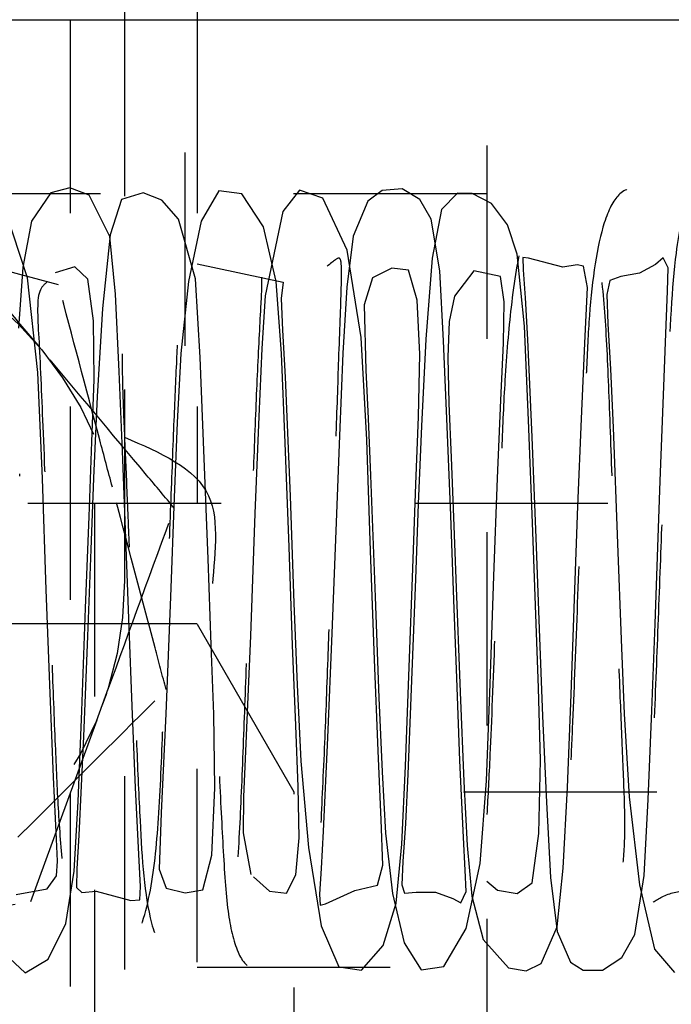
# Model space of a CAD drawing. Header units: inches. Extents: x 1772 to 2706, y -534 to -52.
# Tile 86 of 256: x 1939.442 to 1939.779, y -521.186 to -520.676. Entities that reach past the tile are written whole.
import ezdxf

# ---------------------------------------------------------------- set-up
doc = ezdxf.new("R2010")
doc.units = ezdxf.units.IN
doc.header["$LTSCALE"] = 0.5
doc.header["$MEASUREMENT"] = 0
doc.linetypes.add('HIDDEN', pattern=[0.225, 0.15, -0.075])
doc.layers.add('SID-M-H', color=4, linetype='HIDDEN')
doc.layers.add('SID-M-S', color=105, linetype='Continuous')

msp = doc.modelspace()

# ---------------------------------------------------------------- linework, layer by layer
at = {"layer": 'SID-M-H'}
for p, q in [((1939.52737, -520.14503), (1939.52737, -520.92628)), ((1939.49612, -520.26753), (1939.49612, -521.22451)), ((1939.68362, -520.54128), (1939.68362, -521.67628)), ((1939.46797, -520.67628), (1939.46797, -521.67628)), ((1939.53375, -520.67628), (1939.53375, -520.92628)), ((1939.4679, -520.76332), (1939.45805, -520.76587)), ((1939.47784, -520.76712), (1939.4679, -520.76332)), ((1939.5866, -520.76444), (1939.57797, -520.77541)), ((1939.59877, -520.76867), (1939.5866, -520.76444)), ((1939.62949, -520.76459), (1939.62198, -520.77019)), ((1939.6398, -520.7638), (1939.62949, -520.76459)), ((1939.64896, -520.76935), (1939.6398, -520.7638)), ((1939.68362, -520.76628), (1938.93362, -520.76628)), ((1939.45805, -520.76587), (1939.44803, -520.78052)), ((1939.48858, -520.78833), (1939.47784, -520.76712)), ((1939.49459, -520.7693), (1939.48869, -520.78763)), ((1939.50584, -520.76583), (1939.49459, -520.7693)), ((1939.51536, -520.76969), (1939.50584, -520.76583)), ((1939.52409, -520.7794), (1939.51536, -520.76969)), ((1939.54496, -520.76483), (1939.5358, -520.78048)), ((1939.55675, -520.76635), (1939.54496, -520.76483)), ((1939.56797, -520.78343), (1939.55675, -520.76635)), ((1939.61127, -520.79548), (1939.59877, -520.76867)), ((1939.65481, -520.77943), (1939.64896, -520.76935)), ((1939.66838, -520.76602), (1939.66015, -520.77446)), ((1939.67605, -520.76626), (1939.66838, -520.76602)), ((1939.68605, -520.77135), (1939.67605, -520.76626)), ((1939.62198, -520.77019), (1939.61451, -520.78823)), ((1939.66015, -520.77446), (1939.65526, -520.79967)), ((1939.69431, -520.78245), (1939.68605, -520.77135)), ((1939.4459, -520.80986), (1939.43461, -520.7751)), ((1939.53277, -520.81032), (1939.52409, -520.7794)), ((1939.57797, -520.77541), (1939.56891, -520.81904)), ((1939.6592, -520.80621), (1939.65481, -520.77943)), ((1939.44803, -520.78052), (1939.44342, -520.80432)), ((1939.5358, -520.78048), (1939.52928, -520.81162)), ((1939.5745, -520.81177), (1939.56797, -520.78343)), ((1939.69932, -520.79752), (1939.69431, -520.78245)), ((1939.46202, -520.81349), (1939.35751, -520.78526)), ((1939.48869, -520.78763), (1939.48473, -520.82573)), ((1939.49141, -520.81824), (1939.48858, -520.78833)), ((1939.61451, -520.78823), (1939.61107, -520.81457)), ((1939.61851, -520.84058), (1939.61127, -520.79548)), ((1939.65526, -520.79967), (1939.65206, -520.84145)), ((1939.70307, -520.83481), (1939.69932, -520.79752)), ((1939.70508, -520.79967), (1939.70226, -520.79927)), ((1939.70226, -520.79927), (1939.70231, -520.80564)), ((1939.72284, -520.80434), (1939.70508, -520.79967)), ((1939.7749, -520.7994), (1939.77085, -520.8029)), ((1939.77737, -520.80461), (1939.7749, -520.7994)), ((1939.44342, -520.80432), (1939.44127, -520.8358)), ((1939.47037, -520.80408), (1939.46022, -520.80728)), ((1939.47709, -520.81045), (1939.47037, -520.80408)), ((1939.53375, -520.80252), (1939.57822, -520.81209)), ((1939.63443, -520.80481), (1939.6244, -520.80988)), ((1939.64311, -520.8059), (1939.63443, -520.80481)), ((1939.73036, -520.80307), (1939.72284, -520.80434)), ((1939.73367, -520.80381), (1939.73036, -520.80307)), ((1939.73569, -520.81472), (1939.73367, -520.80381)), ((1939.77085, -520.8029), (1939.76258, -520.80732)), ((1939.77705, -520.81662), (1939.77737, -520.80461)), ((1939.45126, -520.85877), (1939.4459, -520.80986)), ((1939.48002, -520.83208), (1939.47709, -520.81045)), ((1939.53525, -520.85106), (1939.53277, -520.81032)), ((1939.6244, -520.80988), (1939.62004, -520.82383)), ((1939.64748, -520.82131), (1939.64311, -520.8059)), ((1939.66123, -520.84241), (1939.6592, -520.80621)), ((1939.67683, -520.80624), (1939.66679, -520.8193)), ((1939.69067, -520.80916), (1939.67683, -520.80624)), ((1939.6926, -520.82217), (1939.69067, -520.80916)), ((1939.70231, -520.80564), (1939.70339, -520.82006)), ((1939.75291, -520.80912), (1939.74718, -520.81117)), ((1939.76258, -520.80732), (1939.75291, -520.80912)), ((1939.52928, -520.81162), (1939.5253, -520.84887)), ((1939.57739, -520.84894), (1939.5745, -520.81177)), ((1939.57822, -520.81209), (1939.57711, -520.82051)), ((1939.61107, -520.81457), (1939.60916, -520.8487)), ((1939.73425, -520.84358), (1939.73569, -520.81472)), ((1939.74718, -520.81117), (1939.74561, -520.8185)), ((1939.49342, -520.85818), (1939.49141, -520.81824)), ((1939.56891, -520.81904), (1939.56712, -520.84626)), ((1939.57711, -520.82051), (1939.57789, -520.83679)), ((1939.66679, -520.8193), (1939.66402, -520.8323)), ((1939.70339, -520.82006), (1939.70463, -520.84164)), ((1939.74561, -520.8185), (1939.74625, -520.83366)), ((1939.77632, -520.83412), (1939.77705, -520.81662)), ((1939.48473, -520.82573), (1939.48195, -520.8712)), ((1939.62004, -520.82383), (1939.62103, -520.85762)), ((1939.64896, -520.84921), (1939.64748, -520.82131)), ((1939.69213, -520.84352), (1939.6926, -520.82217)), ((1939.48034, -520.8623), (1939.48002, -520.83208)), ((1939.66402, -520.8323), (1939.66334, -520.85086)), ((1939.70512, -520.88343), (1939.70307, -520.83481)), ((1939.74625, -520.83366), (1939.74756, -520.8571)), ((1939.7748, -520.87491), (1939.77632, -520.83412)), ((1939.57789, -520.83679), (1939.57922, -520.86125)), ((1939.62145, -520.89367), (1939.61851, -520.84058)), ((1939.65206, -520.84145), (1939.64972, -520.88644)), ((1939.66315, -520.88666), (1939.66123, -520.84241)), ((1939.69079, -520.87306), (1939.69213, -520.84352)), ((1939.70463, -520.84164), (1939.70693, -520.89224)), ((1939.7325, -520.88273), (1939.73425, -520.84358)), ((1939.5253, -520.84887), (1939.52329, -520.88463)), ((1939.53737, -520.90321), (1939.53525, -520.85106)), ((1939.56712, -520.84626), (1939.56555, -520.88159)), ((1939.57923, -520.89506), (1939.57739, -520.84894)), ((1939.60916, -520.8487), (1939.60729, -520.89159)), ((1939.64827, -520.88174), (1939.64896, -520.84921)), ((1939.66334, -520.85086), (1939.66393, -520.87473)), ((1939.45362, -520.91366), (1939.45126, -520.85877)), ((1939.49528, -520.9037), (1939.49342, -520.85818)), ((1939.57922, -520.86125), (1939.58175, -520.92268)), ((1939.62103, -520.85762), (1939.62221, -520.88248)), ((1939.74756, -520.8571), (1939.74889, -520.88727)), ((1939.47922, -520.89463), (1939.48034, -520.8623)), ((1939.48195, -520.8712), (1939.48004, -520.91344)), ((1939.66393, -520.87473), (1939.6651, -520.90278)), ((1939.68916, -520.91335), (1939.69079, -520.87306)), ((1939.77336, -520.91471), (1939.7748, -520.87491)), ((1939.56555, -520.88159), (1939.56359, -520.93176)), ((1939.64691, -520.91644), (1939.64827, -520.88174)), ((1939.52329, -520.88463), (1939.52177, -520.92333)), ((1939.62221, -520.88248), (1939.62347, -520.91195)), ((1939.64972, -520.88644), (1939.64805, -520.92669)), ((1939.6649, -520.93277), (1939.66315, -520.88666)), ((1939.70717, -520.93654), (1939.70512, -520.88343)), ((1939.73075, -520.92783), (1939.7325, -520.88273)), ((1939.60729, -520.89159), (1939.60539, -520.9407)), ((1939.74889, -520.88727), (1939.75121, -520.94713)), ((1939.47774, -520.9332), (1939.47922, -520.89463)), ((1939.58123, -520.94911), (1939.57923, -520.89506)), ((1939.62343, -520.95095), (1939.62145, -520.89367)), ((1939.70693, -520.89224), (1939.70897, -520.94426)), ((1939.49696, -520.94908), (1939.49528, -520.9037)), ((1939.53932, -520.95518), (1939.53737, -520.90321)), ((1939.6651, -520.90278), (1939.6664, -520.93357)), ((1939.44187, -520.91231), (1939.44202, -520.91116)), ((1939.62347, -520.91195), (1939.62583, -520.97484)), ((1939.45563, -520.97118), (1939.45362, -520.91366)), ((1939.48004, -520.91344), (1939.47864, -520.95025)), ((1939.64529, -520.96009), (1939.64691, -520.91644)), ((1939.68727, -520.96406), (1939.68916, -520.91335)), ((1939.77209, -520.94913), (1939.77336, -520.91471)), ((1939.24612, -520.92628), (1940.12112, -520.92628)), ((1939.48062, -520.92628), (1939.48062, -521.23628)), ((1939.52177, -520.92333), (1939.51986, -520.97472)), ((1939.58175, -520.92268), (1939.58381, -520.97798)), ((1939.64805, -520.92669), (1939.64661, -520.96558)), ((1939.56359, -520.93176), (1939.56124, -520.99502)), ((1939.72898, -520.97576), (1939.73075, -520.92783)), ((1939.476, -520.98059), (1939.47774, -520.9332)), ((1939.66649, -520.97635), (1939.6649, -520.93277)), ((1939.6664, -520.93357), (1939.66763, -520.96556)), ((1939.70891, -520.9839), (1939.70717, -520.93654)), ((1939.60539, -520.9407), (1939.60342, -520.99351)), ((1939.70897, -520.94426), (1939.71071, -520.99132)), ((1939.75121, -520.94713), (1939.75305, -520.99692)), ((1939.47864, -520.95025), (1939.47697, -520.99508)), ((1939.49848, -520.99058), (1939.49696, -520.94908)), ((1939.58309, -520.99977), (1939.58123, -520.94911)), ((1939.62551, -521.00728), (1939.62343, -520.95095)), ((1939.77064, -520.98873), (1939.77209, -520.94913)), ((1939.54095, -520.99966), (1939.53932, -520.95518)), ((1939.6434, -521.01113), (1939.64529, -520.96009)), ((1939.64661, -520.96558), (1939.6448, -521.01363)), ((1939.66763, -520.96556), (1939.66982, -521.02413)), ((1939.68527, -521.01979), (1939.68727, -520.96406)), ((1939.45763, -521.02456), (1939.45563, -520.97118)), ((1939.51986, -520.97472), (1939.51756, -521.03536)), ((1939.58381, -520.97798), (1939.5854, -521.02033)), ((1939.62583, -520.97484), (1939.62779, -521.02703)), ((1939.668, -521.01692), (1939.66649, -520.97635)), ((1939.7272, -521.02538), (1939.72898, -520.97576)), ((1939.474, -521.03367), (1939.476, -520.98059)), ((1939.71034, -521.02194), (1939.70891, -520.9839)), ((1939.53362, -520.98878), (1939.03362, -520.98878)), ((1939.50001, -521.0313), (1939.49848, -520.99058)), ((1939.53362, -521.36378), (1939.53362, -520.98878)), ((1939.58385, -521.07578), (1939.53362, -520.98878)), ((1939.60342, -520.99351), (1939.60122, -521.04764)), ((1939.71071, -520.99132), (1939.71245, -521.03643)), ((1939.76896, -521.03362), (1939.77064, -520.98873)), ((1939.47697, -520.99508), (1939.47493, -521.04707)), ((1939.56124, -520.99502), (1939.55996, -521.0265)), ((1939.75305, -520.99692), (1939.75459, -521.03534)), ((1939.54228, -521.03556), (1939.54095, -520.99966)), ((1939.5847, -521.04134), (1939.58309, -520.99977)), ((1939.62736, -521.05437), (1939.62551, -521.00728)), ((1939.64142, -521.06239), (1939.6434, -521.01113)), ((1939.6448, -521.01363), (1939.64264, -521.06647)), ((1939.66967, -521.05941), (1939.668, -521.01692)), ((1939.5854, -521.02033), (1939.58735, -521.05971)), ((1939.66982, -521.02413), (1939.67172, -521.07031)), ((1939.68334, -521.07002), (1939.68527, -521.01979)), ((1939.71132, -521.05931), (1939.71034, -521.02194)), ((1939.45941, -521.06798), (1939.45763, -521.02456)), ((1939.55996, -521.0265), (1939.55872, -521.0546)), ((1939.62779, -521.02703), (1939.62936, -521.0653)), ((1939.72532, -521.07336), (1939.7272, -521.02538)), ((1939.44759, -521.1323), (1939.48474, -521.03061)), ((1939.47215, -521.08062), (1939.474, -521.03367)), ((1939.50173, -521.07356), (1939.50001, -521.0313)), ((1939.76703, -521.07958), (1939.76896, -521.03362)), ((1939.51756, -521.03536), (1939.51516, -521.08653)), ((1939.54287, -521.07364), (1939.54228, -521.03556)), ((1939.71245, -521.03643), (1939.71441, -521.08101)), ((1939.75459, -521.03534), (1939.7573, -521.07831)), ((1939.58603, -521.07308), (1939.5847, -521.04134)), ((1939.47493, -521.04707), (1939.47253, -521.09809)), ((1939.60122, -521.04764), (1939.59892, -521.096)), ((1939.55872, -521.0546), (1939.55776, -521.07829)), ((1939.62899, -521.09005), (1939.62736, -521.05437)), ((1939.58735, -521.05971), (1939.5913, -521.10447)), ((1939.6715, -521.09935), (1939.66967, -521.05941)), ((1939.71055, -521.09713), (1939.71132, -521.05931)), ((1939.63961, -521.10274), (1939.64142, -521.06239)), ((1939.46097, -521.10014), (1939.45941, -521.06798)), ((1939.62936, -521.0653), (1939.6312, -521.09704)), ((1939.64264, -521.06647), (1939.64142, -521.09196)), ((1939.68016, -521.11277), (1939.68334, -521.07002)), ((1939.50361, -521.11132), (1939.50173, -521.07356)), ((1939.54124, -521.10843), (1939.54287, -521.07364)), ((1939.58653, -521.09938), (1939.58603, -521.07308)), ((1939.67172, -521.07031), (1939.67334, -521.10335)), ((1939.72315, -521.11505), (1939.72532, -521.07336)), ((1939.55776, -521.07829), (1939.55749, -521.09683)), ((1939.58385, -521.27678), (1939.58385, -521.07578)), ((1940.17156, -521.07578), (1939.58385, -521.07578)), ((1939.7573, -521.07831), (1939.76255, -521.12371)), ((1939.76506, -521.11885), (1939.76703, -521.07958)), ((1939.47007, -521.11665), (1939.47215, -521.08062)), ((1939.71441, -521.08101), (1939.7166, -521.12)), ((1939.51516, -521.08653), (1939.51401, -521.11562)), ((1939.62985, -521.11356), (1939.62899, -521.09005)), ((1939.64142, -521.09196), (1939.64019, -521.11176)), ((1939.46138, -521.11144), (1939.46097, -521.10014)), ((1939.47253, -521.09809), (1939.47138, -521.11554)), ((1939.55749, -521.09683), (1939.56142, -521.11844)), ((1939.58471, -521.11863), (1939.58653, -521.09938)), ((1939.59892, -521.096), (1939.59783, -521.11531)), ((1939.6312, -521.09704), (1939.63479, -521.12816)), ((1939.67245, -521.11611), (1939.6715, -521.09935)), ((1939.70712, -521.12274), (1939.71055, -521.09713)), ((1939.5913, -521.10447), (1939.59795, -521.14503)), ((1939.63668, -521.13315), (1939.63961, -521.10274)), ((1939.67334, -521.10335), (1939.67584, -521.12966)), ((1939.53657, -521.12636), (1939.54124, -521.10843)), ((1939.46096, -521.11902), (1939.46138, -521.11144)), ((1939.47138, -521.11554), (1939.47122, -521.1251)), ((1939.50431, -521.12469), (1939.50361, -521.11132)), ((1939.51401, -521.11562), (1939.51766, -521.12544)), ((1939.59783, -521.11531), (1939.59703, -521.12864)), ((1939.62697, -521.124), (1939.62985, -521.11356)), ((1939.64019, -521.11176), (1939.63954, -521.12367)), ((1939.67297, -521.14638), (1939.68016, -521.11277)), ((1939.72, -521.14555), (1939.72315, -521.11505)), ((1939.4561, -521.1259), (1939.46096, -521.11902)), ((1939.46577, -521.1437), (1939.47007, -521.11665)), ((1939.56282, -521.11968), (1939.5712, -521.12706)), ((1939.57999, -521.1281), (1939.58471, -521.11863)), ((1939.6729, -521.12722), (1939.67245, -521.11611)), ((1939.7166, -521.12), (1939.72, -521.14786)), ((1939.76011, -521.14949), (1939.76506, -521.11885)), ((1939.44006, -521.12872), (1939.4561, -521.1259)), ((1939.47122, -521.1251), (1939.47398, -521.1277)), ((1939.50409, -521.13155), (1939.50431, -521.12469)), ((1939.51766, -521.12544), (1939.52745, -521.12787)), ((1939.61529, -521.12665), (1939.62697, -521.124)), ((1939.63954, -521.12367), (1939.64107, -521.12807)), ((1939.68362, -521.12187), (1939.68903, -521.12645)), ((1939.69935, -521.12829), (1939.70712, -521.12274)), ((1939.76255, -521.12371), (1939.77026, -521.15707)), ((1939.47398, -521.1277), (1939.48152, -521.12696)), ((1939.48152, -521.12696), (1939.49936, -521.13186)), ((1939.52745, -521.12787), (1939.53657, -521.12636)), ((1939.5712, -521.12706), (1939.57999, -521.1281)), ((1939.59703, -521.12864), (1939.59738, -521.13421)), ((1939.60019, -521.13351), (1939.61529, -521.12665)), ((1939.63479, -521.12816), (1939.64083, -521.15371)), ((1939.64107, -521.12807), (1939.64697, -521.1276)), ((1939.64697, -521.1276), (1939.65703, -521.12756)), ((1939.65703, -521.12756), (1939.66605, -521.13074)), ((1939.66605, -521.13074), (1939.67021, -521.13299)), ((1939.67021, -521.13299), (1939.6729, -521.12722)), ((1939.67584, -521.12966), (1939.68169, -521.15197)), ((1939.68903, -521.12645), (1939.69935, -521.12829)), ((1939.49936, -521.13186), (1939.50409, -521.13155)), ((1939.59738, -521.13421), (1939.60019, -521.13351)), ((1939.62998, -521.15516), (1939.63668, -521.13315)), ((1939.45667, -521.16211), (1939.46577, -521.1437)), ((1939.59795, -521.14503), (1939.60707, -521.16613)), ((1939.66127, -521.16593), (1939.67297, -521.14638)), ((1939.71162, -521.16444), (1939.72, -521.14555)), ((1939.72, -521.14786), (1939.7269, -521.16379)), ((1939.75341, -521.1613), (1939.76011, -521.14949)), ((1939.61874, -521.16787), (1939.62998, -521.15516)), ((1939.64083, -521.15371), (1939.64957, -521.16766)), ((1939.68169, -521.15197), (1939.69485, -521.16675)), ((1939.434, -521.1593), (1939.44467, -521.16924)), ((1939.74349, -521.16793), (1939.75341, -521.1613)), ((1939.77026, -521.15707), (1939.78072, -521.16909)), ((1938.93362, -521.16628), (1939.68362, -521.16628)), ((1939.44467, -521.16924), (1939.45667, -521.16211)), ((1939.60707, -521.16613), (1939.61874, -521.16787)), ((1939.64957, -521.16766), (1939.66127, -521.16593)), ((1939.69485, -521.16675), (1939.70388, -521.16822)), ((1939.70388, -521.16822), (1939.71162, -521.16444)), ((1939.7269, -521.16379), (1939.73335, -521.16787)), ((1939.73335, -521.16787), (1939.74349, -521.16793))]:
    msp.add_line(p, q, dxfattribs=at)
msp.add_circle((1939.30862, -520.96628), 0.1875, dxfattribs=at)
for points, knots in [([(1939.4524, -520.84592), (1939.44695, -520.83941), (1939.42343, -520.81132), (1939.40052, -520.78395), (1939.38291, -520.76292)], [0, 0, 0, 0, 0.2318493, 1, 1, 1, 1]), ([(1939.80862, -521.12764), (1939.80863, -521.12777), (1939.80879, -521.12994), (1939.81256, -521.12741), (1939.83087, -521.12767), (1939.83843, -521.1332), (1939.84047, -521.13302), (1939.84161, -521.1298), (1939.84117, -521.11756), (1939.83941, -521.08922), (1939.83771, -521.0477), (1939.83605, -521.00403), (1939.83442, -520.95975), (1939.83276, -520.91389), (1939.83098, -520.86706), (1939.82892, -520.82609), (1939.82748, -520.79568), (1939.82331, -520.77421), (1939.81223, -520.76393), (1939.80141, -520.76255), (1939.7855, -520.77156), (1939.78004, -520.80046), (1939.77765, -520.8474), (1939.77515, -520.9075), (1939.77325, -520.95959), (1939.77115, -521.01523), (1939.76883, -521.0692), (1939.76701, -521.10574), (1939.76577, -521.12589), (1939.76565, -521.13351), (1939.76772, -521.13453), (1939.77558, -521.12803), (1939.79236, -521.12578), (1939.79799, -521.12271), (1939.79871, -521.10847), (1939.79683, -521.07826), (1939.79525, -521.03863), (1939.79328, -520.98724), (1939.7912, -520.92973), (1939.78936, -520.87269), (1939.78628, -520.82123), (1939.77703, -520.78068), (1939.76337, -520.76179), (1939.75192, -520.76419), (1939.74212, -520.78314), (1939.73684, -520.81873), (1939.73503, -520.8595), (1939.73326, -520.90102), (1939.73122, -520.95621), (1939.72932, -521.00837), (1939.72759, -521.04748), (1939.72643, -521.07265), (1939.7258, -521.09275), (1939.72614, -521.11199), (1939.73179, -521.12337), (1939.7436, -521.12955), (1939.75116, -521.12825), (1939.7544, -521.11469), (1939.7554, -521.09292), (1939.75411, -521.06229), (1939.75256, -521.02504), (1939.75089, -520.97972), (1939.74896, -520.92767), (1939.74715, -520.87728), (1939.74539, -520.83423), (1939.74253, -520.80016), (1939.7335, -520.7732), (1939.72035, -520.76081), (1939.70917, -520.76591), (1939.70177, -520.78705), (1939.69606, -520.82133), (1939.69286, -520.86026), (1939.69121, -520.89919), (1939.68952, -520.94442), (1939.6875, -520.99928), (1939.68549, -521.05269), (1939.68415, -521.07763), (1939.68362, -521.08743)], [0, 0, 0, 0, 0.000482, 0.007736, 0.020496, 0.026454, 0.03288, 0.039965, 0.047706, 0.063993, 0.078858, 0.092086, 0.104337, 0.117779, 0.132586, 0.148784, 0.164781, 0.179496, 0.186544, 0.193211, 0.199334, 0.218001, 0.245928, 0.260737, 0.275974, 0.292086, 0.309393, 0.32777, 0.337187, 0.345887, 0.353794, 0.364332, 0.373491, 0.384466, 0.395771, 0.407652, 0.421306, 0.436856, 0.45401, 0.471362, 0.489051, 0.507287, 0.524567, 0.539884, 0.552956, 0.575867, 0.586927, 0.600398, 0.616999, 0.636122, 0.6455, 0.65452, 0.663152, 0.671382, 0.686658, 0.701136, 0.715347, 0.72944, 0.742259, 0.753349, 0.764827, 0.778367, 0.793972, 0.810146, 0.82511, 0.839079, 0.852233, 0.866281, 0.881769, 0.898393, 0.914524, 0.928171, 0.939678, 0.952757, 0.968964, 0.987807, 1, 1, 1, 1]), ([(1939.4562, -520.81187), (1939.45484, -520.81298), (1939.45023, -520.81672), (1939.45185, -520.83984), (1939.45387, -520.88643), (1939.45629, -520.94654), (1939.45834, -521.00401), (1939.46014, -521.04973), (1939.46164, -521.08522), (1939.46413, -521.11759), (1939.46924, -521.14628), (1939.47619, -521.16556), (1939.48687, -521.17188), (1939.49987, -521.16021), (1939.51015, -521.13031), (1939.51406, -521.0901), (1939.51601, -521.04204), (1939.5178, -520.98843), (1939.5198, -520.93509), (1939.52153, -520.88951), (1939.52304, -520.85439), (1939.52444, -520.82755), (1939.52391, -520.81187), (1939.52021, -520.80339), (1939.5129, -520.8028), (1939.50108, -520.81071), (1939.49509, -520.82749), (1939.49469, -520.85306), (1939.49546, -520.87774), (1939.49672, -520.90632), (1939.49845, -520.94699), (1939.50024, -520.99768), (1939.50228, -521.05034), (1939.50451, -521.10053), (1939.50679, -521.13748), (1939.51599, -521.16084), (1939.52836, -521.16859), (1939.54128, -521.16861), (1939.55121, -521.15482), (1939.55377, -521.12976), (1939.55591, -521.0944), (1939.55785, -521.04798), (1939.55964, -520.99829), (1939.56142, -520.94871), (1939.5632, -520.90134), (1939.56492, -520.8587), (1939.56644, -520.82903), (1939.56743, -520.81255), (1939.56666, -520.8036), (1939.56523, -520.80196), (1939.54387, -520.80492), (1939.53529, -520.79876), (1939.53216, -520.79902), (1939.53983, -520.80821), (1939.51305, -520.82292), (1939.49612, -520.83223)], [0, 0, 0, 0, 0.009122, 0.030867, 0.055678, 0.082918, 0.107229, 0.127055, 0.14322, 0.16039, 0.179511, 0.200214, 0.22175, 0.243756, 0.26574, 0.2879, 0.310458, 0.333781, 0.356634, 0.376564, 0.393531, 0.408572, 0.424308, 0.440738, 0.459638, 0.481948, 0.507865, 0.521292, 0.534794, 0.548311, 0.561774, 0.587695, 0.610659, 0.630475, 0.664144, 0.680605, 0.689448, 0.699163, 0.720108, 0.742871, 0.766943, 0.789746, 0.811227, 0.831481, 0.851422, 0.871714, 0.892342, 0.902426, 0.911951, 0.929209, 0.946679, 0.956641, 0.967498, 0.979446, 1, 1, 1, 1]), ([(1939.49612, -520.89229), (1939.51449, -520.90012), (1939.54956, -520.91508), (1939.53912, -520.97153), (1939.5438, -521.01773), (1939.54481, -521.06414), (1939.54723, -521.10659), (1939.54898, -521.13769), (1939.55384, -521.15916), (1939.56095, -521.1687), (1939.57672, -521.1685), (1939.59008, -521.15749), (1939.5965, -521.13227), (1939.59748, -521.09801), (1939.59961, -521.05615), (1939.60134, -521.00957), (1939.60289, -520.96715), (1939.60433, -520.92835), (1939.60575, -520.88895), (1939.60712, -520.84749), (1939.60826, -520.818), (1939.60851, -520.8036), (1939.6077, -520.79768), (1939.60278, -520.80298), (1939.58728, -520.81323), (1939.55263, -520.8047), (1939.53375, -520.80005)], [0, 0, 0, 0, 0.050592, 0.096605, 0.138013, 0.183274, 0.233311, 0.286199, 0.333296, 0.374076, 0.394129, 0.415726, 0.460927, 0.509583, 0.560847, 0.606334, 0.645468, 0.678277, 0.713926, 0.760096, 0.816252, 0.845232, 0.871175, 0.914328, 0.953323, 1, 1, 1, 1]), ([(1939.48983, -520.91811), (1939.48765, -520.9099), (1939.47824, -520.8745), (1939.46907, -520.84), (1939.46202, -520.81349)], [0, 0, 0, 0, 0.2318493, 1, 1, 1, 1]), ([(1939.52188, -520.92893), (1939.51711, -520.92323), (1939.49448, -520.8962), (1939.47096, -520.8681), (1939.4524, -520.84592)], [0, 0, 0, 0, 0.211001, 1, 1, 1, 1]), ([(1939.51764, -521.02273), (1939.51573, -521.01554), (1939.50667, -520.98148), (1939.49726, -520.94606), (1939.48983, -520.91811)], [0, 0, 0, 0, 0.211001, 1, 1, 1, 1]), ([(1939.48474, -521.03061), (1939.48562, -521.0282), (1939.49816, -520.99387), (1939.51045, -520.96022), (1939.52188, -520.92893)], [0, 0, 0, 0, 0.070198, 1, 1, 1, 1]), ([(1939.44094, -521.09912), (1939.44276, -521.09731), (1939.46866, -521.07152), (1939.49404, -521.04624), (1939.51764, -521.02273)], [0, 0, 0, 0, 0.070198, 1, 1, 1, 1]), ([(1939.34096, -521.15097), (1939.34349, -521.15053), (1939.3795, -521.14422), (1939.41479, -521.13804), (1939.44759, -521.1323)], [0, 0, 0, 0, 0.0701975, 1, 1, 1, 1])]:
    msp.add_open_spline(points, degree=3, knots=knots, dxfattribs=at)
at = {"layer": 'SID-M-S'}
for p, q in [((1939.53375, -520.42628), (1939.53375, -520.67628)), ((1937.78362, -520.67628), (1941.02362, -520.67628))]:
    msp.add_line(p, q, dxfattribs=at)

doc.saveas('drawing.dxf')
